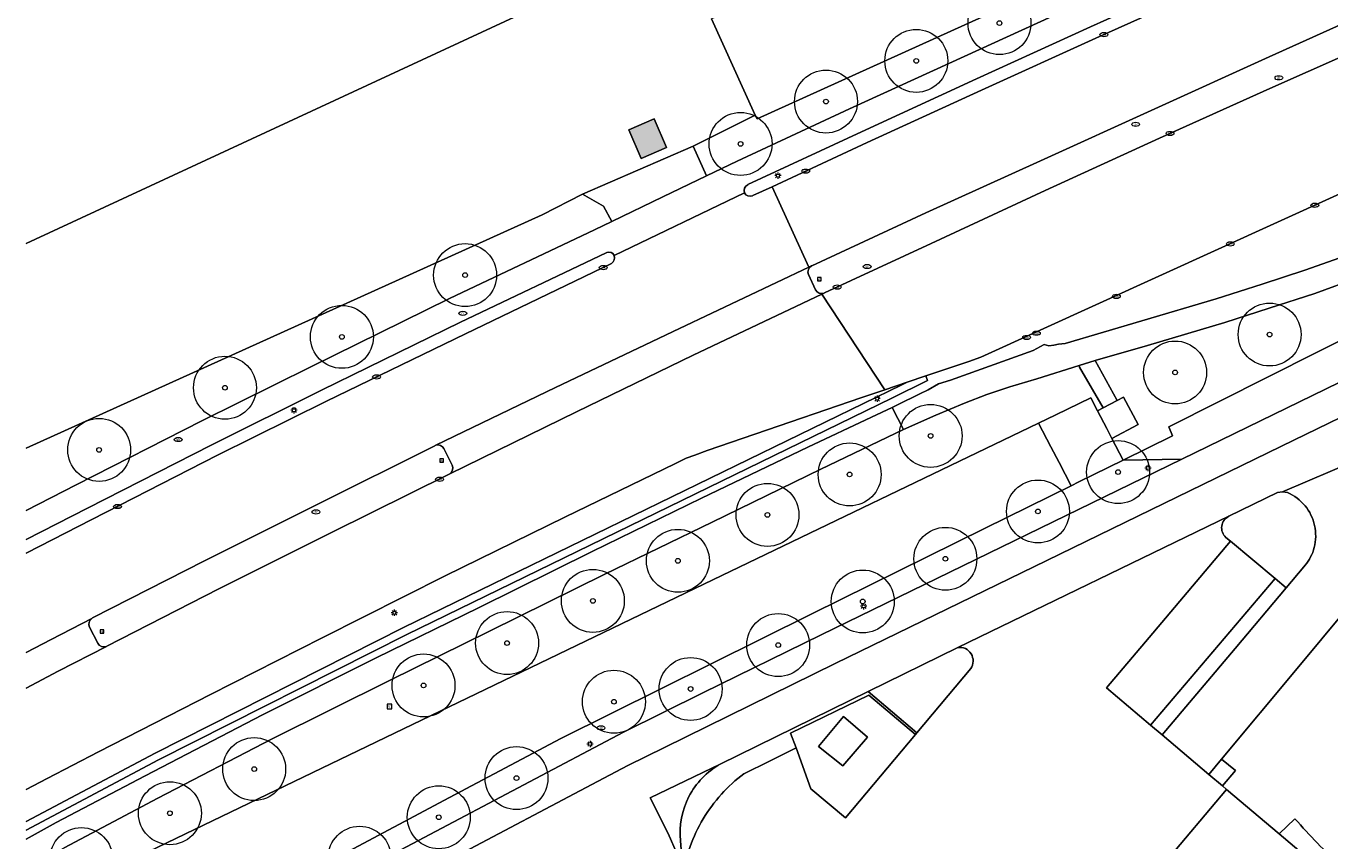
# Model space of a CAD drawing. Header units: metres. Extents: x 187482 to 189800, y 333582 to 335019.
# Tile 71 of 256: x 187483 to 187586, y 334315 to 334380. Entities that reach past the tile are written whole.
import ezdxf
from ezdxf.enums import TextEntityAlignment as Align

# ---------------------------------------------------------------- set-up
doc = ezdxf.new("R2010")
doc.units = ezdxf.units.M
doc.layers.get('0').update_dxf_attribs({"color": 252, "lineweight": 18})
for name, color, linetype, lineweight in [('B-WE-GR-BEPLANTING_CULTUUR_HEESTERS-GV', 252, 'Continuous', 18), ('B-WE-GR-BOOM-S', 252, 'Continuous', 18), ('B-WE-IE-MEUBILAIR-S', 252, 'Continuous', 18), ('B-WE-IE-TERREINAFSCHEIDING_KUNSTMATIG_HEKWERK-G', 252, 'IE-TERREINAFSCHEIDING_KUNSTMATIG-SO', 18), ('B-WE-IE-TERREINAFSCHEIDING_KUNSTMATIG_MUUR-G', 252, 'IE-TERREINAFSCHEIDING_KUNSTMATIG-SO', 18), ('B-WE-OG-BEBOUWING-GV', 252, 'Continuous', 18), ('B-WE-OG-BEBOUWING_LAGE TRAFO-GV', 252, 'Continuous', 18), ('B-WE-OG-TERREIN_ERF-GV', 252, 'Continuous', 18), ('B-WE-OG-TERREIN_OEVER-GV', 252, 'Continuous', 18), ('B-WE-OG-WATER_GREPPEL-GV', 252, 'Continuous', 18), ('B-WE-OG-WEG-GV', 252, 'Continuous', 18), ('B-WE-VH-GESLOTENVERHARDING_ASFALT-GV', 252, 'Continuous', 18), ('B-WE-VH-GESLOTENVERHARDING_BETON-GV', 252, 'Continuous', 18), ('B-WE-VH-OPENVERHARDING_BETONSTRAATSTEEN-GV', 252, 'Continuous', 18), ('B-WE-VH-OPENVERHARDING_TEGEL-GV', 252, 'Continuous', 18)]:
    doc.layers.add(name, color=color, linetype=linetype, lineweight=lineweight)
doc.layers.add('B-WE-OG-BEBOUWING-V', color=7, linetype='Continuous', lineweight=18, true_color=0xf0f0f0)
doc.styles.add('NLCS-ISO', font='NLCS-ISO.ttf')
doc.linetypes.add('IE-TERREINAFSCHEIDING_KUNSTMATIG-SO', pattern='A,4,[82,NLCS.SHX,S=0.75,R=90,X=0,Y=0],4,-2', length=10)

# ---------------------------------------------------------------- blocks, each defined once
blk = doc.blocks.new('SIE-MEUBILAIR_BORD_VERKEER-SO')
blk.add_lwpolyline([(-0.5625, -0.5625), (0.5625, -0.5625), (0.5625, 0.5625), (-0.5625, 0.5625)], close=True)
at = {"style": 'NLCS-ISO'}
blk.add_text('vb', height=0.75, dxfattribs=at).set_placement((0, 0), align=Align.MIDDLE_CENTER)
blk = doc.blocks.new('SIE-MEUBILAIR_BORD_LOCATIEPAAL-SO')
blk.add_lwpolyline([(-0.75, -0.75), (0.75, -0.75), (0.75, 0.75), (-0.75, 0.75)], close=True)
at = {"style": 'NLCS-ISO'}
blk.add_text('lp', height=0.75, dxfattribs=at).set_placement((0.01, 0.12), align=Align.MIDDLE_CENTER)
blk = doc.blocks.new('SIE-MEUBILAIR_PAAL_LICHTMAST-SO')
for points in [[(-0.62, 0), (-1, 0)], [(-0.71, 0.71), (-0.44, 0.44)], [(0, 1), (0, 0.62)], [(0.44, 0.44), (0.71, 0.71)], [(1, 0), (0.62, 0)], [(-0.71, -0.71), (-0.44, -0.44)], [(0, -0.62), (0, -1)], [(0.44, -0.44), (0.71, -0.71)]]:
    blk.add_lwpolyline(points)
blk.add_circle((0, 0), 0.5)
blk = doc.blocks.new('SIE-MEUBILAIR_PUT_DRAINAGEPUT-SO')
blk.add_ellipse((0, 0), major_axis=(1.25, 0), ratio=0.54)
at = {"style": 'NLCS-ISO'}
blk.add_text('dr', height=0.75, dxfattribs=at).set_placement((0.03, 0), align=Align.MIDDLE_CENTER)
blk = doc.blocks.new('SIE-MEUBILAIR_PUT_KOLK-SO')
blk.add_ellipse((0, 0), major_axis=(1.25, 0), ratio=0.54)
at = {"style": 'NLCS-ISO'}
blk.add_text('klk', height=0.75, dxfattribs=at).set_placement((0.03, 0), align=Align.MIDDLE_CENTER)
blk = doc.blocks.new('SIE-MEUBILAIR_PUT_BRANDKRAAN-SO')
blk.add_ellipse((0, 0), major_axis=(1.25, 0), ratio=0.54)
at = {"style": 'NLCS-ISO'}
blk.add_text('bk', height=0.75, dxfattribs=at).set_placement((0.03, 0), align=Align.MIDDLE_CENTER)
blk = doc.blocks.new('SIE-MEUBILAIR_PUT_RIOOLPUT-SO')
blk.add_ellipse((0, 0), major_axis=(1.25, 0), ratio=0.54)
at = {"style": 'NLCS-ISO'}
blk.add_text('ri', height=0.75, dxfattribs=at).set_placement((-0.04, 0.07), align=Align.MIDDLE_CENTER)
blk = doc.blocks.new('SGR-BOOM_GBKN-SO')
at = {"color": 0, "linetype": 'ByBlock', "lineweight": 18}
for radius in [2, 0.15]:
    blk.add_circle((0, 0), radius, dxfattribs=at)

msp = doc.modelspace()

# ---------------------------------------------------------------- hatches: boundary and pattern name
at = {"layer": 'B-WE-OG-BEBOUWING-V'}
h = msp.add_hatch(color=256, dxfattribs=at)
h.dxf.hatch_style = 1
h.paths.add_polyline_path([(187531.701, 334369.058), (187533.715, 334369.921), (187532.74, 334372.196), (187530.726, 334371.333)], flags=17)

# ---------------------------------------------------------------- linework, layer by layer
at = {"layer": 'B-WE-GR-BEPLANTING_CULTUUR_HEESTERS-GV', "flags": 128}
msp.add_lwpolyline([(187575.61, 334385.475), (187585.613, 334389.98), (187593.667, 334393.593), (187591.02, 334394.899), (187540.909, 334372.214), (187540.774, 334372.51), (187535.832, 334370.028), (187536.897, 334367.671), (187539.338, 334368.838), (187548.27, 334372.999), (187557.366, 334377.162), (187566.546, 334381.351)], close=True, dxfattribs=at)
for points in [[(187624.818, 334371.959), (187624.596, 334371.883), (187620.702, 334370.08), (187605.289, 334362.944), (187597.342, 334359.299), (187589.395, 334355.653), (187573.641, 334347.756), (187573.941, 334347.04), (187570.008, 334345.103), (187574.672, 334345.188), (187597.573, 334356.31), (187624.068, 334369.18)], [(187482.806, 334341.104), (187486.78, 334343.124), (187496.789, 334348.212), (187505.438, 334352.514), (187516.465, 334357.931)], [(187482.806, 334298.406), (187491.472, 334302.972), (187506.524, 334310.929), (187530.307, 334323.489), (187533.455, 334325.059), (187536.609, 334326.616), (187545.996, 334331.233), (187574.672, 334345.188), (187570.008, 334345.103), (187566.493, 334343.372), (187565.872, 334343.066), (187559.044, 334339.704), (187545.276, 334332.899), (187525.319, 334322.989), (187516.461, 334318.29), (187507.604, 334313.592), (187497.041, 334308.539)], [(187482.806, 334315.715), (187493.331, 334321.29)]]:
    msp.add_lwpolyline(points, dxfattribs=at)
at = {"layer": 'B-WE-GR-BEPLANTING_CULTUUR_HEESTERS-GV'}
for points in [[(187516.465, 334357.931), (187527.994, 334363.398), (187529.38, 334364.065), (187528.717, 334365.261), (187527.037, 334366.233), (187523.836, 334364.588), (187482.806, 334346.05)], [(187493.331, 334321.29), (187513.066, 334331.258), (187551.615, 334350.025), (187554.451, 334351.418), (187554.328, 334351.784), (187552.832, 334351.284), (187552.414, 334351.081), (187512.799, 334331.796), (187493.056, 334321.823), (187482.806, 334316.393)]]:
    msp.add_lwpolyline(points, dxfattribs=at)
at = {"layer": 'B-WE-IE-TERREINAFSCHEIDING_KUNSTMATIG_HEKWERK-G', "ltscale": 0.2, "flags": 128}
msp.add_lwpolyline([(187553.514, 334323.319), (187549.804, 334326.428), (187543.582, 334323.42), (187544.014, 334322.236), (187545.198, 334318.989)], dxfattribs=at)
at = {"layer": 'B-WE-IE-TERREINAFSCHEIDING_KUNSTMATIG_MUUR-G', "ltscale": 0.2, "flags": 128}
for points in [[(187570.008, 334345.103), (187573.941, 334347.04)], [(187570.008, 334345.103), (187566.493, 334343.372), (187565.872, 334343.066), (187559.044, 334339.704), (187545.276, 334332.899), (187525.319, 334322.989), (187516.461, 334318.29), (187507.604, 334313.592)]]:
    msp.add_lwpolyline(points, dxfattribs=at)
at = {"layer": 'B-WE-OG-BEBOUWING-GV', "flags": 128}
msp.add_lwpolyline([(187482.806, 334362.312), (187521.614, 334380.273)], dxfattribs=at)
at = {"layer": 'B-WE-OG-BEBOUWING_LAGE TRAFO-GV', "flags": 128}
msp.add_lwpolyline([(187531.701, 334369.058), (187533.715, 334369.921), (187532.74, 334372.196), (187530.726, 334371.333)], close=True, dxfattribs=at)
at = {"layer": 'B-WE-OG-TERREIN_ERF-GV', "flags": 128}
for points in [[(187537.287, 334380.152), (187540.774, 334372.51), (187540.909, 334372.214), (187591.02, 334394.899), (187572.536, 334404.027), (187567.939, 334401.989), (187569.988, 334397.463), (187569.928, 334395.891), (187569.087, 334394.599)], [(187530.726, 334371.333), (187532.74, 334372.196), (187533.715, 334369.921), (187531.701, 334369.058)], [(187582.088, 334335.686), (187578.549, 334338.661), (187572.084, 334331.012), (187568.696, 334327.001), (187572.192, 334324.045)], [(187582.088, 334335.686), (187572.192, 334324.045), (187573.109, 334323.27), (187578.903, 334330.142), (187582.973, 334334.954)], [(187553.514, 334323.319), (187549.804, 334326.428), (187543.582, 334323.42), (187544.014, 334322.236), (187545.198, 334318.989), (187547.949, 334316.684)], [(187545.799, 334322.362), (187547.719, 334320.814), (187549.689, 334323.097), (187547.781, 334324.743)], [(187545.799, 334322.362), (187547.781, 334324.743), (187549.689, 334323.097), (187547.719, 334320.814)], [(187577.842, 334321.351), (187576.824, 334320.129), (187577.9, 334319.22), (187578.953, 334320.449)]]:
    msp.add_lwpolyline(points, close=True, dxfattribs=at)
at = {"layer": 'B-WE-OG-TERREIN_ERF-GV'}
for points in [[(187535.464, 334380.414), (187533.165, 334385.556), (187530.386, 334384.293), (187527.748, 334383.094), (187524.93, 334381.823), (187521.614, 334380.273), (187482.806, 334362.312)], [(187625.693, 334367.197), (187622.814, 334365.791), (187603.21, 334356.218), (187583.567, 334346.671), (187563.957, 334337.12), (187547.121, 334328.958), (187533.543, 334322.277), (187530.643, 334320.835), (187527.777, 334319.325), (187506.538, 334308.102), (187492.994, 334300.985), (187482.806, 334295.577)]]:
    msp.add_lwpolyline(points, dxfattribs=at)
at = {"layer": 'B-WE-OG-TERREIN_ERF-GV', "flags": 128}
for points in [[(187482.806, 334346.05), (187523.836, 334364.588), (187527.037, 334366.233), (187535.832, 334370.028), (187540.774, 334372.51), (187537.287, 334380.152)], [(187528.015, 334309.37), (187523.391, 334301.918), (187528.081, 334299.083), (187534.091, 334309.082), (187534.72, 334310.511), (187534.99, 334312.048), (187534.555, 334313.789), (187533.84, 334315.434), (187532.405, 334318.269), (187537.981, 334320.947), (187549.737, 334326.715), (187556.864, 334330.217), (187578.415, 334340.64), (187582.286, 334342.528), (187582.681, 334342.572), (187592.612, 334346.811)], [(187592.612, 334346.811), (187582.681, 334342.572), (187583.076, 334342.528)], [(187583.076, 334342.528), (187582.681, 334342.572), (187582.286, 334342.528), (187578.415, 334340.64)], [(187578.415, 334340.64), (187556.864, 334330.217)], [(187573.276, 334313.053), (187578.219, 334318.95), (187577.9, 334319.22), (187576.824, 334320.129), (187573.109, 334323.27), (187572.192, 334324.045), (187568.696, 334327.001), (187572.084, 334331.012), (187578.549, 334338.661), (187578.185, 334338.958)], [(187584.487, 334336.743), (187584.375, 334336.611), (187582.973, 334334.954), (187578.903, 334330.142), (187573.109, 334323.27), (187576.824, 334320.129), (187577.842, 334321.351), (187583.844, 334328.553), (187589.585, 334335.47), (187589.667, 334335.564), (187590.547, 334336.799), (187591.186, 334338.175)], [(187591.186, 334338.175), (187590.547, 334336.799), (187589.667, 334335.564), (187589.585, 334335.47), (187583.844, 334328.553), (187577.842, 334321.351), (187578.953, 334320.449), (187577.9, 334319.22), (187578.219, 334318.95), (187582.405, 334315.411), (187583.668, 334316.611)], [(187578.185, 334338.958), (187578.549, 334338.661)], [(187578.549, 334338.661), (187582.088, 334335.686), (187582.973, 334334.954), (187584.375, 334336.611), (187584.487, 334336.743)], [(187556.864, 334330.217), (187549.737, 334326.715)], [(187557.895, 334328.542), (187553.607, 334323.429), (187553.514, 334323.319), (187547.949, 334316.684), (187545.198, 334318.989), (187544.014, 334322.236), (187541.894, 334321.192), (187539.867, 334320.193)], [(187549.737, 334326.715), (187553.607, 334323.429), (187557.895, 334328.542)], [(187539.867, 334320.193), (187541.894, 334321.192), (187544.014, 334322.236), (187543.582, 334323.42), (187549.804, 334326.428), (187553.514, 334323.319), (187553.607, 334323.429), (187549.737, 334326.715), (187537.981, 334320.947)], [(187537.981, 334320.947), (187532.405, 334318.269), (187533.84, 334315.434), (187534.555, 334313.789), (187534.99, 334312.048), (187534.999, 334312.436), (187534.985, 334312.824), (187534.817, 334314.862)], [(187581.368, 334298.03), (187581.221, 334297.234), (187581.049, 334296.442), (187587.744, 334298.304), (187598.921, 334301.447), (187582.405, 334315.411), (187578.219, 334318.95), (187573.276, 334313.053), (187573.385, 334312.968), (187573.022, 334312.489)], [(187583.668, 334316.611), (187582.405, 334315.411), (187598.921, 334301.447), (187600.305, 334300.277)], [(187534.817, 334314.862), (187534.985, 334312.824), (187534.999, 334312.436), (187534.99, 334312.048)]]:
    msp.add_lwpolyline(points, dxfattribs=at)
at = {"layer": 'B-WE-OG-TERREIN_ERF-GV'}
for points in [[(187583.076, 334342.528, -0.1188768), (187584.469, 334341.472)], [(187584.469, 334341.472, 0.1188768), (187583.076, 334342.528)], [(187584.469, 334341.472, -0.1182806), (187585.231, 334339.9)], [(187585.231, 334339.9, 0.1182806), (187584.469, 334341.472)], [(187577.849, 334339.861, -0.1237386), (187578.034, 334340.322)], [(187578.034, 334340.322, 0.1237386), (187577.849, 334339.861)], [(187578.034, 334340.322, -0.0812724), (187578.415, 334340.64)], [(187578.415, 334340.64, 0.0812724), (187578.034, 334340.322)], [(187577.904, 334339.367, -0.1233059), (187577.849, 334339.861)], [(187577.849, 334339.861, 0.1233059), (187577.904, 334339.367)], [(187578.185, 334338.958, -0.1246497), (187577.904, 334339.367)], [(187577.904, 334339.367, 0.1246497), (187578.185, 334338.958)], [(187585.231, 334339.9, -0.1179275), (187585.197, 334338.153)], [(187585.197, 334338.153, 0.1179275), (187585.231, 334339.9)], [(187585.197, 334338.153, -0.106509), (187584.487, 334336.743)], [(187584.487, 334336.743, 0.106509), (187585.197, 334338.153)], [(187557.47, 334330.125, 0.1453715), (187556.864, 334330.217)], [(187556.864, 334330.217, -0.1453715), (187557.47, 334330.125)], [(187557.927, 334329.716, 0.1455616), (187557.47, 334330.125)], [(187557.47, 334330.125, -0.1455616), (187557.927, 334329.716)], [(187558.086, 334329.124, 0.1440769), (187557.927, 334329.716)], [(187557.927, 334329.716, -0.1440769), (187558.086, 334329.124)], [(187557.895, 334328.542, 0.1461015), (187558.086, 334329.124)], [(187558.086, 334329.124, -0.1461015), (187557.895, 334328.542)], [(187535.495, 334318.374, -0.1452869), (187537.981, 334320.947)], [(187537.981, 334320.947, 0.1452869), (187535.495, 334318.374)], [(187536.628, 334316.6, -0.0971866), (187539.867, 334320.193)], [(187539.867, 334320.193, 0.0971866), (187536.628, 334316.6)], [(187534.817, 334314.862, -0.1451922), (187535.495, 334318.374)], [(187535.495, 334318.374, 0.1451922), (187534.817, 334314.862)], [(187534.99, 334312.048, -0.0975557), (187536.628, 334316.6)], [(187536.628, 334316.6, 0.0975557), (187534.99, 334312.048)], [(187587.339, 334312.853, -0.0262496), (187583.668, 334316.611)], [(187583.668, 334316.611, 0.0262496), (187587.339, 334312.853)]]:
    msp.add_lwpolyline(points, format="xyb", dxfattribs=at)
at = {"layer": 'B-WE-OG-TERREIN_OEVER-GV', "flags": 128}
msp.add_lwpolyline([(187563.288, 334348.042), (187564.269, 334346.153), (187564.914, 334344.911), (187565.872, 334343.066), (187566.493, 334343.372), (187570.008, 334345.103), (187569.12, 334346.821), (187568.716, 334347.603), (187567.985, 334349.016), (187567.453, 334350.045), (187564.653, 334348.698)], close=True, dxfattribs=at)
at = {"layer": 'B-WE-OG-WATER_GREPPEL-GV', "flags": 128}
msp.add_lwpolyline([(187565.872, 334343.066), (187564.914, 334344.911), (187564.269, 334346.153), (187563.288, 334348.042), (187537.405, 334335.59), (187488.207, 334311.923), (187489.594, 334309.238), (187490.31, 334307.852), (187491.042, 334306.435), (187507.604, 334313.592), (187516.461, 334318.29), (187525.319, 334322.989), (187545.276, 334332.899), (187559.044, 334339.704)], close=True, dxfattribs=at)
at = {"layer": 'B-WE-OG-WEG-GV'}
for points in [[(187648.127, 334391.951), (187641.623, 334389.344), (187635.136, 334386.743), (187628.68, 334384.006), (187622.247, 334381.283), (187614.91, 334378.158), (187604.405, 334373.672), (187595.223, 334369.755), (187590.625, 334367.774), (187586.987, 334366.148), (187558.691, 334353.265), (187557.738, 334352.924), (187554.328, 334351.784), (187554.451, 334351.418), (187551.615, 334350.025), (187513.066, 334331.258), (187493.331, 334321.29), (187482.806, 334315.715)], [(187584.457, 334360.182), (187588.146, 334361.481), (187591.633, 334362.804), (187595.327, 334364.387), (187603.339, 334367.78), (187611.702, 334371.247), (187619.812, 334374.671), (187628.499, 334378.385), (187630.032, 334379.108), (187631.199, 334379.618), (187632.194, 334380.154), (187633.132, 334380.65), (187634.069, 334381.259), (187634.902, 334381.841), (187635.849, 334382.477), (187636.665, 334383.056), (187637.503, 334383.598), (187638.346, 334384.148), (187639.219, 334384.63), (187640.155, 334385.004), (187640.208, 334384.865), (187649.664, 334388.582)], [(187482.806, 334316.393), (187493.056, 334321.823), (187512.799, 334331.796), (187552.414, 334351.081), (187552.832, 334351.284), (187551.066, 334350.694), (187549.231, 334350.081), (187540.729, 334347.163), (187536.946, 334345.865), (187535.966, 334345.498), (187535.28, 334345.249), (187534.424, 334344.842), (187525.631, 334340.577), (187516.108, 334335.904), (187506.333, 334330.983), (187497.478, 334326.493), (187488.574, 334321.924), (187484.479, 334319.8), (187482.806, 334318.927)]]:
    msp.add_lwpolyline(points, dxfattribs=at)
at = {"layer": 'B-WE-OG-WEG-GV', "flags": 128}
for points in [[(187482.806, 334314.991), (187485.201, 334316.315), (187492.262, 334320.032), (187501.606, 334324.868), (187510.624, 334329.386), (187518.771, 334333.375), (187527.795, 334337.829), (187536.493, 334342.087), (187544.94, 334346.132), (187549.999, 334348.51), (187551.656, 334349.29), (187552.07, 334349.485), (187553.848, 334350.365), (187554.518, 334350.676), (187555.336, 334351.163), (187556.281, 334351.444), (187562.854, 334353.806), (187563.739, 334354.274), (187564.112, 334354.177), (187564.504, 334354.23), (187564.886, 334354.299), (187565.413, 334354.372), (187571.504, 334356.163), (187577.394, 334357.914), (187581.073, 334359.064), (187584.457, 334360.182)], [(187588.716, 334359.605), (187585.24, 334358.333), (187581.631, 334357.157), (187578.098, 334356.029), (187571.959, 334354.207), (187567.778, 334353.005), (187569.539, 334349.843), (187570.04, 334350.109), (187571.2, 334347.928), (187569.12, 334346.821), (187570.008, 334345.103), (187573.941, 334347.04), (187573.641, 334347.756), (187589.395, 334355.653)], [(187488.207, 334311.923), (187537.405, 334335.59), (187563.288, 334348.042), (187564.653, 334348.698), (187567.453, 334350.045), (187567.985, 334349.016), (187568.436, 334349.256), (187566.538, 334352.495), (187566.521, 334352.604), (187563.148, 334351.555), (187561, 334350.918), (187559.168, 334350.301), (187557.398, 334349.633), (187555.127, 334348.661), (187552.546, 334347.531), (187545.987, 334344.377), (187537.353, 334340.184), (187528.806, 334336.049), (187519.654, 334331.52), (187511.692, 334327.588), (187502.361, 334322.954), (187493.285, 334318.26), (187485.827, 334314.308)]]:
    msp.add_lwpolyline(points, dxfattribs=at)
at = {"layer": 'B-WE-VH-GESLOTENVERHARDING_ASFALT-GV', "flags": 128}
for points in [[(187576.951, 334382.727), (187567.836, 334378.611), (187558.763, 334374.489), (187549.669, 334370.315), (187542.118, 334366.818), (187545.034, 334360.435), (187545.241, 334360.532), (187545.261, 334360.543), (187554.337, 334364.736), (187563.432, 334368.881), (187572.536, 334373.005), (187581.623, 334377.119), (187590.744, 334381.222)], [(187600.088, 334382.786), (187590.802, 334378.677), (187581.671, 334374.625), (187572.911, 334370.682), (187563.82, 334366.527), (187554.742, 334362.309), (187546.26, 334358.375), (187546.239, 334358.366), (187546.062, 334358.281), (187551.066, 334350.694), (187552.832, 334351.284), (187554.328, 334351.784), (187557.738, 334352.924), (187558.691, 334353.265), (187586.987, 334366.148), (187590.625, 334367.774), (187595.223, 334369.755), (187604.405, 334373.672), (187614.91, 334378.158), (187622.247, 334381.283)], [(187527.777, 334319.325), (187530.643, 334320.835), (187533.543, 334322.277), (187547.121, 334328.958), (187563.957, 334337.12), (187583.567, 334346.671), (187603.21, 334356.218), (187622.814, 334365.791), (187625.693, 334367.197)], [(187515.377, 334346.275), (187524.886, 334350.859), (187534.735, 334355.557), (187545.034, 334360.435), (187542.118, 334366.818), (187540.582, 334366.107), (187540.558, 334366.096), (187540.557, 334366.095)], [(187539.912, 334366.329), (187529.556, 334361.359)], [(187588.146, 334361.481), (187584.457, 334360.182), (187581.073, 334359.064), (187577.394, 334357.914), (187571.504, 334356.163), (187565.413, 334354.372), (187564.886, 334354.299), (187564.504, 334354.23), (187564.112, 334354.177), (187563.739, 334354.274), (187562.854, 334353.806), (187556.281, 334351.444), (187555.336, 334351.163), (187554.518, 334350.676), (187553.848, 334350.365), (187552.07, 334349.485), (187551.656, 334349.29), (187552.546, 334347.531), (187555.127, 334348.661), (187557.398, 334349.633), (187559.168, 334350.301), (187561, 334350.918), (187563.148, 334351.555), (187566.521, 334352.604), (187567.778, 334353.005), (187571.959, 334354.207), (187578.098, 334356.029), (187581.631, 334357.157), (187585.24, 334358.333), (187588.716, 334359.605)], [(187529.336, 334360.716), (187517.74, 334355.135), (187506.697, 334349.78), (187498.017, 334345.483), (187488.04, 334340.392), (187482.806, 334337.701)], [(187482.806, 334312.605), (187485.827, 334314.308), (187493.285, 334318.26), (187502.361, 334322.954), (187511.692, 334327.588), (187519.654, 334331.52), (187528.806, 334336.049), (187537.353, 334340.184), (187545.987, 334344.377), (187552.546, 334347.531), (187551.656, 334349.29), (187549.999, 334348.51), (187544.94, 334346.132), (187536.493, 334342.087), (187527.795, 334337.829), (187518.771, 334333.375), (187510.624, 334329.386), (187501.606, 334324.868), (187492.262, 334320.032), (187485.201, 334316.315), (187482.806, 334314.991)], [(187482.806, 334329.826), (187484.812, 334330.857), (187488.042, 334332.528), (187488.095, 334332.561), (187496.993, 334337.096), (187505.934, 334341.579), (187515.298, 334346.243)], [(187482.806, 334318.927), (187484.479, 334319.8)], [(187482.806, 334295.577), (187492.994, 334300.985), (187506.538, 334308.102), (187527.777, 334319.325)]]:
    msp.add_lwpolyline(points, dxfattribs=at)
at = {"layer": 'B-WE-VH-GESLOTENVERHARDING_ASFALT-GV'}
for points in [[(187624.068, 334369.18), (187597.573, 334356.31), (187574.672, 334345.188), (187545.996, 334331.233), (187536.609, 334326.616), (187533.455, 334325.059), (187530.307, 334323.489), (187506.524, 334310.929), (187491.472, 334302.972), (187482.806, 334298.406)], [(187484.479, 334319.8), (187488.574, 334321.924), (187497.478, 334326.493), (187506.333, 334330.983), (187516.108, 334335.904), (187525.631, 334340.577), (187534.424, 334344.842), (187535.28, 334345.249), (187535.966, 334345.498), (187536.946, 334345.865), (187540.729, 334347.163), (187549.231, 334350.081), (187551.066, 334350.694), (187546.062, 334358.281), (187535.844, 334353.433), (187526.55, 334348.93), (187516.483, 334343.998), (187516.443, 334343.971), (187507.086, 334339.34), (187498.126, 334334.876), (187489.229, 334330.323), (187489.189, 334330.305), (187485.368, 334328.34), (187482.806, 334326.995)]]:
    msp.add_lwpolyline(points, dxfattribs=at)
for points in [[(187540.557, 334366.095, -0.3918407), (187539.912, 334366.329)], [(187529.556, 334361.359, -0.3234044), (187529.336, 334360.716)], [(187515.298, 334346.243, -0.0479031), (187515.377, 334346.275)]]:
    msp.add_lwpolyline(points, format="xyb", dxfattribs=at)
at = {"layer": 'B-WE-VH-GESLOTENVERHARDING_BETON-GV', "flags": 128}
for points in [[(187644.851, 334414.478), (187642.151, 334413.15), (187639.46, 334411.865), (187636.738, 334410.599), (187634.003, 334409.294), (187631.312, 334408.007), (187628.629, 334406.655), (187625.941, 334405.355), (187623.186, 334404.139), (187619.849, 334402.766), (187613.044, 334399.855), (187611.206, 334399.077), (187602.573, 334395.288), (187594.735, 334391.817), (187586.541, 334388.145), (187576.506, 334383.612), (187567.428, 334379.507), (187558.356, 334375.384), (187549.216, 334371.18), (187540.183, 334366.982), (187540.168, 334366.975)], [(187540.557, 334366.095), (187540.558, 334366.096), (187540.582, 334366.107), (187542.118, 334366.818), (187549.669, 334370.315), (187558.763, 334374.489), (187567.836, 334378.611), (187576.951, 334382.727), (187586.999, 334387.261), (187595.206, 334390.923), (187602.922, 334394.379), (187611.656, 334398.201), (187613.511, 334398.99), (187620.19, 334401.844), (187626.623, 334404.576), (187633.083, 334407.291), (187639.544, 334409.988), (187645.108, 334412.252)], [(187643.071, 334403.732), (187636.576, 334401.106), (187630.111, 334398.438), (187623.656, 334395.688), (187618.148, 334393.35), (187608.978, 334389.377), (187599.862, 334385.306), (187590.744, 334381.222), (187581.623, 334377.119), (187572.536, 334373.005), (187563.432, 334368.881), (187554.337, 334364.736), (187545.261, 334360.543), (187545.241, 334360.532)], [(187546.239, 334358.366), (187546.26, 334358.375), (187554.742, 334362.309), (187563.82, 334366.527), (187572.911, 334370.682), (187581.671, 334374.625), (187590.802, 334378.677), (187600.088, 334382.786), (187609.183, 334386.72), (187618.368, 334390.624), (187624.81, 334393.33), (187630.95, 334395.951)], [(187528.965, 334361.583), (187528.904, 334361.554), (187517.327, 334356.066), (187506.299, 334350.643), (187497.52, 334346.287), (187487.68, 334341.29), (187482.806, 334338.788)], [(187488.04, 334340.392), (187498.017, 334345.483), (187506.697, 334349.78), (187517.74, 334355.135), (187529.336, 334360.716)], [(187545, 334359.839), (187544.998, 334359.842), (187545.563, 334358.626)], [(187515.298, 334346.243), (187505.934, 334341.579), (187496.993, 334337.096), (187488.095, 334332.561), (187488.042, 334332.528)], [(187516.683, 334344.7), (187516.023, 334346.019)], [(187507.086, 334339.34), (187516.443, 334343.971), (187516.483, 334343.998)], [(187482.806, 334337.701), (187488.04, 334340.392)], [(187489.189, 334330.305), (187489.229, 334330.323), (187498.126, 334334.876), (187507.086, 334339.34)], [(187487.846, 334331.834), (187488.5, 334330.547)]]:
    msp.add_lwpolyline(points, dxfattribs=at)
at = {"layer": 'B-WE-VH-GESLOTENVERHARDING_BETON-GV'}
for points in [[(187540.168, 334366.975, 0.3715593), (187539.912, 334366.329)], [(187539.912, 334366.329, 0.3918407), (187540.557, 334366.095)], [(187529.556, 334361.359, 0.3890732), (187528.965, 334361.583)], [(187529.336, 334360.716, 0.3234044), (187529.556, 334361.359)], [(187545.241, 334360.532, 0.381736), (187545, 334359.839)], [(187545.563, 334358.626, 0.3966445), (187546.239, 334358.366)], [(187515.377, 334346.275, 0.0479031), (187515.298, 334346.243)], [(187516.023, 334346.019, 0.3589358), (187515.377, 334346.275)], [(187516.483, 334343.998, 0.3392559), (187516.683, 334344.7)], [(187488.042, 334332.528, 0.3521335), (187487.846, 334331.834)], [(187488.5, 334330.547, 0.3748462), (187489.189, 334330.305)]]:
    msp.add_lwpolyline(points, format="xyb", dxfattribs=at)
at = {"layer": 'B-WE-VH-GESLOTENVERHARDING_BETON-GV', "flags": 128}
msp.add_lwpolyline([(187570.04, 334350.109), (187569.539, 334349.843), (187568.436, 334349.256), (187567.985, 334349.016), (187568.716, 334347.603), (187569.12, 334346.821), (187571.2, 334347.928)], close=True, dxfattribs=at)
at = {"layer": 'B-WE-VH-OPENVERHARDING_BETONSTRAATSTEEN-GV', "flags": 128}
for points in [[(187536.897, 334367.671), (187535.832, 334370.028), (187527.037, 334366.233), (187528.717, 334365.261), (187529.38, 334364.065), (187533.418, 334366.008)], [(187567.778, 334353.005), (187566.521, 334352.604), (187566.538, 334352.495), (187568.436, 334349.256), (187569.539, 334349.843)]]:
    msp.add_lwpolyline(points, close=True, dxfattribs=at)
for points in [[(187545.241, 334360.532), (187545.034, 334360.435), (187534.735, 334355.557), (187524.886, 334350.859), (187515.377, 334346.275)], [(187545.563, 334358.626), (187544.998, 334359.842), (187545, 334359.839)], [(187535.844, 334353.433), (187546.062, 334358.281), (187546.239, 334358.366)], [(187516.483, 334343.998), (187526.55, 334348.93), (187535.844, 334353.433)], [(187516.023, 334346.019), (187516.683, 334344.7)], [(187488.042, 334332.528), (187484.812, 334330.857), (187482.806, 334329.826)], [(187488.5, 334330.547), (187487.846, 334331.834)], [(187482.806, 334326.995), (187485.368, 334328.34), (187489.189, 334330.305)]]:
    msp.add_lwpolyline(points, dxfattribs=at)
at = {"layer": 'B-WE-VH-OPENVERHARDING_BETONSTRAATSTEEN-GV'}
for points in [[(187545, 334359.839, -0.381736), (187545.241, 334360.532)], [(187546.239, 334358.366, -0.3966445), (187545.563, 334358.626)], [(187515.377, 334346.275, -0.3589358), (187516.023, 334346.019)], [(187516.683, 334344.7, -0.3392559), (187516.483, 334343.998)], [(187487.846, 334331.834, -0.3521335), (187488.042, 334332.528)], [(187489.189, 334330.305, -0.3748462), (187488.5, 334330.547)]]:
    msp.add_lwpolyline(points, format="xyb", dxfattribs=at)
at = {"layer": 'B-WE-VH-OPENVERHARDING_TEGEL-GV'}
for points in [[(187558.356, 334375.384), (187567.428, 334379.507), (187576.506, 334383.612), (187586.541, 334388.145), (187594.735, 334391.817), (187602.573, 334395.288), (187611.206, 334399.077), (187613.044, 334399.855), (187619.849, 334402.766), (187623.186, 334404.139), (187625.941, 334405.355), (187628.629, 334406.655), (187631.312, 334408.007), (187634.003, 334409.294), (187636.738, 334410.599), (187639.46, 334411.865), (187642.151, 334413.15), (187644.851, 334414.478)], [(187566.546, 334381.351), (187557.366, 334377.162), (187548.27, 334372.999), (187539.338, 334368.838), (187536.897, 334367.671), (187533.418, 334366.008), (187529.38, 334364.065), (187527.994, 334363.398), (187516.465, 334357.931), (187505.438, 334352.514), (187496.789, 334348.212), (187486.78, 334343.124), (187482.806, 334341.104)]]:
    msp.add_lwpolyline(points, dxfattribs=at)
at = {"layer": 'B-WE-VH-OPENVERHARDING_TEGEL-GV', "flags": 128}
for points in [[(187540.168, 334366.975), (187540.183, 334366.982), (187549.216, 334371.18), (187558.356, 334375.384)], [(187529.556, 334361.359), (187539.912, 334366.329)], [(187482.806, 334338.788), (187487.68, 334341.29), (187497.52, 334346.287), (187506.299, 334350.643), (187517.327, 334356.066), (187528.904, 334361.554), (187528.965, 334361.583)]]:
    msp.add_lwpolyline(points, dxfattribs=at)
at = {"layer": 'B-WE-VH-OPENVERHARDING_TEGEL-GV'}
for points in [[(187539.912, 334366.329, -0.3715593), (187540.168, 334366.975)], [(187528.965, 334361.583, -0.3890732), (187529.556, 334361.359)]]:
    msp.add_lwpolyline(points, format="xyb", dxfattribs=at)

# ---------------------------------------------------------------- block references
at = {"layer": 'B-WE-GR-BOOM-S', "xscale": 1.25, "yscale": 1.25, "zscale": 1.25}
for p in [(187560.18, 334379.81), (187553.57, 334376.81), (187546.39, 334373.58), (187539.6, 334370.21), (187517.703, 334359.792), (187507.91, 334354.89), (187581.655, 334355.076), (187574.14, 334352.06), (187498.615, 334350.85), (187554.71, 334347.02), (187488.615, 334345.909), (187548.27, 334343.96), (187569.61, 334344.15), (187541.74, 334340.75), (187563.24, 334341.02), (187534.62, 334337.1), (187555.88, 334337.26), (187527.86, 334333.92), (187549.31, 334333.87), (187521.04, 334330.57), (187542.59, 334330.41), (187514.4, 334327.2), (187535.63, 334326.92), (187529.534, 334325.91), (187500.94, 334320.56), (187521.79, 334319.84), (187494.24, 334317.05), (187515.61, 334316.73), (187487.2, 334313.41), (187509.32, 334313.52)]:
    msp.add_blockref('SGR-BOOM_GBKN-SO', p, dxfattribs=at)
at = {"layer": 'B-WE-IE-MEUBILAIR-S', "xscale": 0.25, "yscale": 0.25, "zscale": 0.25}
for name, p in [('SIE-MEUBILAIR_PUT_KOLK-SO', (187568.483, 334378.896)), ('SIE-MEUBILAIR_PUT_DRAINAGEPUT-SO', (187582.382, 334375.463)), ('SIE-MEUBILAIR_PUT_DRAINAGEPUT-SO', (187571.004, 334371.767)), ('SIE-MEUBILAIR_PUT_KOLK-SO', (187573.74, 334371.044)), ('SIE-MEUBILAIR_PUT_KOLK-SO', (187544.78, 334368.052)), ('SIE-MEUBILAIR_PAAL_LICHTMAST-SO', (187542.568, 334367.698)), ('SIE-MEUBILAIR_PUT_KOLK-SO', (187585.245, 334365.345)), ('SIE-MEUBILAIR_PUT_KOLK-SO', (187578.529, 334362.269)), ('SIE-MEUBILAIR_PUT_KOLK-SO', (187528.685, 334360.389)), ('SIE-MEUBILAIR_PUT_DRAINAGEPUT-SO', (187549.664, 334360.476)), ('SIE-MEUBILAIR_BORD_VERKEER-SO', (187545.866, 334359.472)), ('SIE-MEUBILAIR_PUT_KOLK-SO', (187547.286, 334358.843)), ('SIE-MEUBILAIR_PUT_KOLK-SO', (187569.475, 334358.104)), ('SIE-MEUBILAIR_PUT_RIOOLPUT-SO', (187517.525, 334356.755)), ('SIE-MEUBILAIR_PUT_KOLK-SO', (187562.338, 334354.841)), ('SIE-MEUBILAIR_PUT_KOLK-SO', (187563.115, 334355.18)), ('SIE-MEUBILAIR_PUT_KOLK-SO', (187510.666, 334351.709)), ('SIE-MEUBILAIR_PAAL_LICHTMAST-SO', (187550.458, 334349.983)), ('SIE-MEUBILAIR_PAAL_LICHTMAST-SO', (187504.103, 334349.062)), ('SIE-MEUBILAIR_PUT_BRANDKRAAN-SO', (187494.899, 334346.736)), ('SIE-MEUBILAIR_BORD_VERKEER-SO', (187515.836, 334345.065)), ('SIE-MEUBILAIR_PAAL_LICHTMAST-SO', (187571.986, 334344.468)), ('SIE-MEUBILAIR_PUT_KOLK-SO', (187515.676, 334343.58)), ('SIE-MEUBILAIR_PUT_KOLK-SO', (187490.072, 334341.414)), ('SIE-MEUBILAIR_PUT_DRAINAGEPUT-SO', (187505.847, 334340.985)), ('SIE-MEUBILAIR_PAAL_LICHTMAST-SO', (187512.078, 334332.973)), ('SIE-MEUBILAIR_PAAL_LICHTMAST-SO', (187549.383, 334333.49)), ('SIE-MEUBILAIR_BORD_VERKEER-SO', (187488.837, 334331.485)), ('SIE-MEUBILAIR_BORD_LOCATIEPAAL-SO', (187511.697, 334325.521)), ('SIE-MEUBILAIR_PUT_BRANDKRAAN-SO', (187528.51, 334323.834)), ('SIE-MEUBILAIR_PAAL_LICHTMAST-SO', (187527.633, 334322.547))]:
    msp.add_blockref(name, p, dxfattribs=at)

doc.saveas('drawing.dxf')
